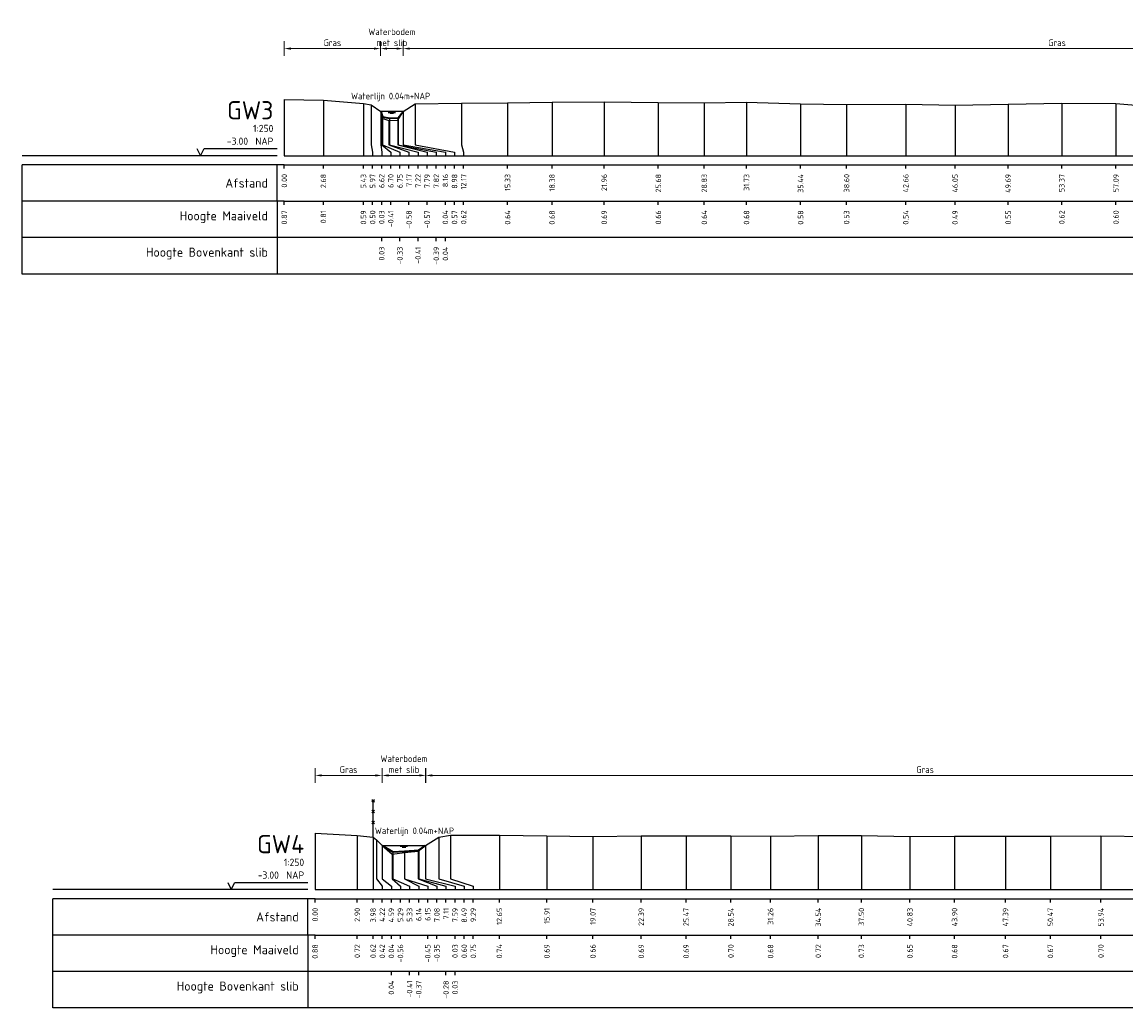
# Model space of a CAD drawing. Header units: metres. Extents: x 132725 to 140175, y 414354 to 417094.
# Tile 39 of 61: x 139681 to 139756, y 416912 to 416980. Entities that reach past the tile are written whole.
import ezdxf
from ezdxf.enums import TextEntityAlignment as Align

# ---------------------------------------------------------------- set-up
doc = ezdxf.new("R2010")
doc.units = ezdxf.units.M
doc.header["$PDMODE"] = 35
doc.header["$PDSIZE"] = 0.075
doc.layers.get('Defpoints').update_dxf_attribs({"true_color": 0x806000})
for name, color, linetype, lineweight in [('B-ME-GW-MAAIVELD-GD', 8, 'GW-MAAIVELD', 25), ('B-ME-IE-TERREINAFSCHEIDING_KUNSTMATIG_RASTERHEKWERK-SD', 20, 'Continuous', 25), ('X-ME-AL-PROFIEL_BOVENKANT SLIB-GD', 42, 'Continuous', 35), ('X-XX-AL-DETAIL1-M', 7, 'Continuous', 18), ('X-XX-AL-NAP-T18', 7, 'Continuous', 18)]:
    doc.layers.add(name, color=color, linetype=linetype, lineweight=lineweight)
doc.layers.add('X-ME-AL-PROFIEL_WATERLIJN-GD', color=150, linetype='Continuous')
doc.layers.add('X-ME-AL-PROFIELRASTER-S', color=7, linetype='Continuous')
doc.styles.add('NLCS-ISO-ANNOTATIEF-T18', font='NLCS-ISO.ttf', dxfattribs={"height": 1.8})
doc.styles.add('NLCS-ISO-ANNOTATIVE-T18', font='NLCS-ISO.ttf', dxfattribs={"height": 1.8})
doc.linetypes.add('GW-MAAIVELD', pattern='A,12,[40,NLCS.SHX,S=1,R=0,X=0,Y=-0.5],12', length=24)
doc.dimstyles.new('NLCS-ANNOTATIEF-T18-PIJL_L2_H0', dxfattribs={"dimtxt": 2.5, "dimasz": 1.8, "dimexe": 2, "dimexo": 2, "dimgap": 0.7, "dimtad": 1, "dimzin": 0, "dimdsep": 46, "dimtxsty": 'NLCS-ISO-ANNOTATIEF-T18', "dimcen": 0, "dimdle": 2, "dimclrd": 256, "dimclre": 256, "dimclrt": 10, "dimaunit": 2, "dimadec": 0, "dimazin": 0, "dimtfac": 1, "dimtdec": 3, "dimtofl": 0, "dimtmove": 0, "dimatfit": 3, "dimfxl": 2, "dimfxlon": 1, "dimtfillclr": 256, "dimtolj": 1, "dimtzin": 0, "dimlwd": -1, "dimlwe": -1, "dimarcsym": 0})

# ---------------------------------------------------------------- blocks, each defined once
blk = doc.blocks.new('SAL-PROFIELRASTER-D')
at = {"color": 0, "linetype": 'ByBlock', "lineweight": -2, "flags": 128}
for points in [[(-2, 0), (-72, 0)], [(-24, 2), (-23, 0), (-22, 2), (-2, 2)], [(-72, -12.5), (-72, -2.5)], [(0, -2.5), (-72, -2.5)], [(-2, -12.5), (-2, -2.5)], [(0, -12.5), (-72, -12.5)]]:
    blk.add_lwpolyline(points, dxfattribs=at)
at = {"color": 0, "linetype": 'ByBlock', "lineweight": -2, "style": 'NLCS-ISO-ANNOTATIVE-T18'}
blk.add_text('NAP', height=2, dxfattribs=at).set_placement((-3, 3), align=Align.RIGHT)
blk.add_text('Afstand', height=2.5, dxfattribs=at).set_placement((-4.5, -7.5), align=Align.MIDDLE_RIGHT)
for tag, height, p in [('PROFIELNR', 5, (-3, 10)), ('SCHAAL', 2, (-3, 6.5)), ('NAP', 2, (-9.94, 3))]:
    blk.add_attdef(tag, text='', height=height, dxfattribs=at).set_placement(p, align=Align.RIGHT)
blk = doc.blocks.new('SAL-PROFIELRASTER_BALK_EIND1-D')
at = {"color": 0, "linetype": 'ByBlock', "lineweight": -2, "flags": 128}
for points in [[(0, 0), (1, 0)], [(0, -2.5), (1, -2.5)], [(0, -12.5), (1, -12.5)]]:
    blk.add_lwpolyline(points, dxfattribs=at)
blk = doc.blocks.new('SAL-PROFIELRASTER_BALK-D')
at = {"color": 0, "linetype": 'ByBlock', "lineweight": -2}
for p, q in [((-72, -12.5), (-72, -2.5)), ((-2, -2.5), (-2, -12.5)), ((0, -12.5), (-72, -12.5))]:
    blk.add_line(p, q, dxfattribs=at)
at = {"color": 0, "linetype": 'ByBlock', "lineweight": -2, "style": 'NLCS-ISO-ANNOTATIVE-T18'}
for tag, height, p in [('TITEL1', 2.5, (-4.5, -6.5)), ('TITEL2', 1.5, (-4.5, -9.5))]:
    blk.add_attdef(tag, text='', height=height, dxfattribs=at).set_placement(p, align=Align.MIDDLE_RIGHT)
blk = doc.blocks.new('SAL-PROFIELRASTER_BALK_EIND2-D')
at = {"color": 0, "linetype": 'ByBlock', "lineweight": -2}
blk.add_line((1, -12.5), (0, -12.5), dxfattribs=at)
blk = doc.blocks.new('SAL-PROFIELRASTER_BALK_DATA-D')
at = {"color": 0, "linetype": 'ByBlock', "lineweight": -2}
blk.add_lwpolyline([(0, -3.5), (0, -2.5)], dxfattribs=at)
at = {"color": 0, "linetype": 'ByBlock', "lineweight": -2, "style": 'NLCS-ISO-ANNOTATIVE-T18'}
blk.add_attdef('GETAL', text='', height=1.5, rotation=90, dxfattribs=at).set_placement((0.75, -5), align=Align.RIGHT)
blk = doc.blocks.new('SAL-PROFIELRASTER_AANHAAL-D')
at = {"color": 9, "linetype": 'ByBlock', "lineweight": -2, "flags": 128}
blk.add_lwpolyline([(0, 1), (0, 0)], dxfattribs=at)
blk = doc.blocks.new('SAL-PROFIELRASTER_AANHAAL_STAGGER-D')
at = {"color": 9, "linetype": 'ByBlock', "lineweight": -2, "flags": 128}
for points in [[(0, 0), (0, -0.25)], [(0, -0.25), (1, -0.75)], [(1, -0.75), (1, -1)]]:
    blk.add_lwpolyline(points, dxfattribs=at)
blk = doc.blocks.new('*D66')
at = {"layer": 'Defpoints', "color": 0, "transparency": 16777216}
for p in [(139705.311, 416977.914), (139705.311, 416973.595), (139706.873, 416973.595)]:
    blk.add_point(p, dxfattribs=at)
at = {"layer": 'X-XX-AL-DETAIL1-M', "transparency": 16777216}
for p, q in [((139705.311, 416977.414), (139705.311, 416978.414)), ((139706.873, 416977.414), (139706.873, 416978.414)), ((139706.423, 416977.914), (139705.761, 416977.914))]:
    blk.add_line(p, q, dxfattribs=at)
for points in [[(139705.761, 416977.989), (139705.761, 416977.839), (139705.311, 416977.914)], [(139706.423, 416977.989), (139706.423, 416977.839), (139706.873, 416977.914)]]:
    blk.add_solid(points, dxfattribs=at)
at = {"layer": 'X-XX-AL-DETAIL1-M', "color": 10, "transparency": 16777216, "insert": (139706.092, 416978.689), "char_height": 0.45, "attachment_point": 5, "style": 'NLCS-ISO-ANNOTATIEF-T18'}
blk.add_mtext('\\A1;Waterbodem\\Pmet slib', dxfattribs=at)
blk = doc.blocks.new('*D76')
at = {"layer": 'Defpoints', "color": 0, "transparency": 16777216}
for p in [(139706.873, 416977.914), (139706.873, 416973.595), (139796.637, 416973.598)]:
    blk.add_point(p, dxfattribs=at)
at = {"layer": 'X-XX-AL-DETAIL1-M', "transparency": 16777216}
for p, q in [((139706.873, 416977.414), (139706.873, 416978.414)), ((139796.637, 416977.414), (139796.637, 416978.414)), ((139796.187, 416977.914), (139707.323, 416977.914))]:
    blk.add_line(p, q, dxfattribs=at)
for points in [[(139707.323, 416977.989), (139707.323, 416977.839), (139706.873, 416977.914)], [(139796.187, 416977.989), (139796.187, 416977.839), (139796.637, 416977.914)]]:
    blk.add_solid(points, dxfattribs=at)
at = {"layer": 'X-XX-AL-DETAIL1-M', "color": 10, "transparency": 16777216, "insert": (139751.755, 416978.314), "char_height": 0.45, "attachment_point": 5, "style": 'NLCS-ISO-ANNOTATIEF-T18'}
blk.add_mtext('\\A1;Gras', dxfattribs=at)
blk = doc.blocks.new('*D77')
at = {"layer": 'Defpoints', "color": 0, "transparency": 16777216}
for p in [(139698.709, 416977.914), (139698.709, 416974.423), (139705.311, 416973.595)]:
    blk.add_point(p, dxfattribs=at)
at = {"layer": 'X-XX-AL-DETAIL1-M', "transparency": 16777216}
for p, q in [((139698.709, 416977.414), (139698.709, 416978.414)), ((139705.311, 416977.414), (139705.311, 416978.414)), ((139704.861, 416977.914), (139699.159, 416977.914))]:
    blk.add_line(p, q, dxfattribs=at)
for points in [[(139699.159, 416977.989), (139699.159, 416977.839), (139698.709, 416977.914)], [(139704.861, 416977.989), (139704.861, 416977.839), (139705.311, 416977.914)]]:
    blk.add_solid(points, dxfattribs=at)
at = {"layer": 'X-XX-AL-DETAIL1-M', "color": 10, "transparency": 16777216, "insert": (139702.01, 416978.314), "char_height": 0.45, "attachment_point": 5, "style": 'NLCS-ISO-ANNOTATIEF-T18'}
blk.add_mtext('\\A1;Gras', dxfattribs=at)
blk = doc.blocks.new('*D81')
at = {"layer": 'Defpoints', "color": 0, "transparency": 16777216}
for p in [(139705.417, 416927.988), (139705.417, 416923.184), (139708.433, 416923.184)]:
    blk.add_point(p, dxfattribs=at)
at = {"layer": 'X-XX-AL-DETAIL1-M', "transparency": 16777216}
for p, q in [((139705.417, 416927.488), (139705.417, 416928.488)), ((139708.433, 416927.488), (139708.433, 416928.488)), ((139707.983, 416927.988), (139705.867, 416927.988))]:
    blk.add_line(p, q, dxfattribs=at)
for points in [[(139705.867, 416928.063), (139705.867, 416927.913), (139705.417, 416927.988)], [(139707.983, 416928.063), (139707.983, 416927.913), (139708.433, 416927.988)]]:
    blk.add_solid(points, dxfattribs=at)
at = {"layer": 'X-XX-AL-DETAIL1-M', "color": 10, "transparency": 16777216, "insert": (139706.925, 416928.763), "char_height": 0.45, "attachment_point": 5, "style": 'NLCS-ISO-ANNOTATIEF-T18'}
blk.add_mtext('\\A1;Waterbodem\\Pmet slib', dxfattribs=at)
blk = doc.blocks.new('*D84')
at = {"layer": 'Defpoints', "color": 0, "transparency": 16777216}
for p in [(139708.413, 416927.988), (139708.413, 416923.171), (139776.943, 416923.187)]:
    blk.add_point(p, dxfattribs=at)
at = {"layer": 'X-XX-AL-DETAIL1-M', "transparency": 16777216}
for p, q in [((139708.413, 416927.488), (139708.413, 416928.488)), ((139776.943, 416927.488), (139776.943, 416928.488)), ((139776.493, 416927.988), (139708.863, 416927.988))]:
    blk.add_line(p, q, dxfattribs=at)
for points in [[(139708.863, 416928.063), (139708.863, 416927.913), (139708.413, 416927.988)], [(139776.493, 416928.063), (139776.493, 416927.913), (139776.943, 416927.988)]]:
    blk.add_solid(points, dxfattribs=at)
at = {"layer": 'X-XX-AL-DETAIL1-M', "color": 10, "transparency": 16777216, "insert": (139742.699, 416928.388), "char_height": 0.45, "attachment_point": 5, "style": 'NLCS-ISO-ANNOTATIEF-T18'}
blk.add_mtext('\\A1;Gras', dxfattribs=at)
blk = doc.blocks.new('*D85')
at = {"layer": 'Defpoints', "color": 0, "transparency": 16777216}
for p in [(139700.824, 416927.988), (139700.824, 416924.023), (139705.417, 416923.184)]:
    blk.add_point(p, dxfattribs=at)
at = {"layer": 'X-XX-AL-DETAIL1-M', "transparency": 16777216}
for p, q in [((139700.824, 416927.488), (139700.824, 416928.488)), ((139705.417, 416927.488), (139705.417, 416928.488)), ((139704.967, 416927.988), (139701.274, 416927.988))]:
    blk.add_line(p, q, dxfattribs=at)
for points in [[(139701.274, 416928.063), (139701.274, 416927.913), (139700.824, 416927.988)], [(139704.967, 416928.063), (139704.967, 416927.913), (139705.417, 416927.988)]]:
    blk.add_solid(points, dxfattribs=at)
at = {"layer": 'X-XX-AL-DETAIL1-M', "color": 10, "transparency": 16777216, "insert": (139703.121, 416928.388), "char_height": 0.45, "attachment_point": 5, "style": 'NLCS-ISO-ANNOTATIEF-T18'}
blk.add_mtext('\\A1;Gras', dxfattribs=at)
blk = doc.blocks.new('SIE-RASTERHEKWERK-SOD')
at = {"flags": 128}
for points in [[(-0.035, 1.035), (0.035, 0.965)], [(-0.035, 0.965), (0, 1), (0.035, 1.035)], [(0, 0), (0, 1)], [(-0.035, 0.735), (0.035, 0.665)], [(-0.035, 0.665), (0, 0.7), (0.035, 0.735)], [(-0.035, 0.435), (0.035, 0.365)], [(-0.035, 0.365), (0, 0.4), (0.035, 0.435)]]:
    blk.add_lwpolyline(points, dxfattribs=at)

msp = doc.modelspace()

# ---------------------------------------------------------------- linework, layer by layer
at = {"layer": 'B-ME-GW-MAAIVELD-GD', "ltscale": 0.1, "flags": 128}
for points in [[(139698.709, 416974.423), (139701.393, 416974.362), (139704.144, 416974.147), (139704.675, 416974.053), (139705.327, 416973.584), (139705.412, 416973.142), (139705.875, 416972.969), (139706.498, 416972.987), (139706.873, 416973.595), (139707.693, 416974.126), (139710.878, 416974.173), (139714.036, 416974.188), (139717.092, 416974.231), (139720.67, 416974.246), (139724.386, 416974.212), (139727.542, 416974.189), (139730.439, 416974.235), (139734.149, 416974.128), (139737.308, 416974.079), (139741.373, 416974.089), (139744.759, 416974.038), (139748.399, 416974.107), (139752.084, 416974.17), (139755.801, 416974.153), (139757.169, 416974.038), (139758.356, 416974.183), (139761.836, 416974.231), (139765.507, 416974.23), (139768.992, 416974.272), (139772.617, 416974.31), (139776.129, 416974.219), (139779.679, 416974.3), (139783.569, 416974.239), (139787.505, 416974.261), (139790.6, 416974.285), (139794.012, 416974.144), (139795.559, 416974.016), (139796.493, 416973.762), (139796.663, 416973.569), (139797.061, 416973.057), (139797.467, 416972.905), (139798.003, 416972.971), (139798.575, 416973.187), (139798.798, 416973.598), (139799.395, 416973.94), (139800.742, 416974.155), (139804.102, 416974.239), (139807.582, 416974.228), (139811.088, 416974.255), (139814.283, 416974.182), (139815.584, 416973.976), (139816.832, 416974.149), (139820.203, 416974.275), (139823.428, 416974.231), (139826.838, 416974.212), (139830.278, 416974.209), (139833.697, 416974.271), (139836.798, 416974.267), (139839.995, 416974.215), (139841.137, 416973.898), (139842.209, 416974.17), (139845.149, 416974.251), (139848.456, 416974.233), (139851.132, 416974.196), (139853.649, 416974.15), (139855.8, 416973.989), (139857.986, 416973.809), (139858.334, 416973.587), (139858.716, 416973.117), (139859.236, 416973.013), (139859.76, 416973.126), (139860.028, 416973.566), (139860.556, 416973.917), (139861.406, 416974.18), (139864.477, 416974.201), (139867.796, 416974.334), (139870.388, 416974.305), (139873.687, 416974.16), (139876.332, 416974.086), (139879.408, 416974.184), (139882.599, 416974.227), (139885.508, 416974.204), (139888.003, 416974.231), (139890.521, 416974.025), (139893.516, 416974.035), (139895.84, 416974.235), (139898.914, 416974.235), (139902.13, 416974.27), (139904.447, 416974.112), (139907.546, 416974.159), (139910.479, 416974.216), (139913.66, 416974.251), (139916.298, 416974.263), (139918.459, 416974.058), (139919.375, 416973.784), (139919.659, 416973.562), (139919.984, 416973.147), (139920.495, 416973.114), (139920.973, 416973.194), (139921.258, 416973.579), (139921.514, 416973.768), (139924.353, 416973.979), (139926.275, 416974.194), (139929.14, 416974.267), (139931.887, 416974.272), (139934.255, 416974.276), (139936.193, 416974.03), (139937.679, 416973.672), (139938.713, 416973.527), (139940.208, 416973.755), (139940.989, 416973.679), (139941.287, 416973.56), (139942.431, 416973.362), (139943.032, 416972.736), (139943.729, 416972.659), (139944.261, 416972.903), (139944.992, 416973.132), (139945.397, 416973.568), (139945.883, 416974.079), (139948, 416974.527), (139951.321, 416974.561), (139954.636, 416974.777), (139957.368, 416974.996), (139960.358, 416975.268), (139963.249, 416975.502), (139966.634, 416975.731), (139969.499, 416975.786), (139972.085, 416975.686), (139974.556, 416975.522), (139976.988, 416975.308), (139979.654, 416975.099), (139982.172, 416974.919), (139985.6, 416974.766), (139988.436, 416974.544), (139991.099, 416974.533), (139993.223, 416974.434), (139995.809, 416974.626), (139998.537, 416974.684), (140001.308, 416974.878), (140004.371, 416974.923), (140007.432, 416974.905), (140010.101, 416974.86), (140013, 416974.713), (140014.046, 416974.67), (140015.122, 416974.219), (140015.727, 416974.368), (140017.091, 416974.208), (140017.851, 416974.051), (140018.372, 416973.533), (140019.355, 416973.112), (140020.749, 416972.663), (140021.769, 416972.463), (140022.119, 416972.113)], [(139700.824, 416924.023), (139703.72, 416923.864), (139704.809, 416923.758), (139705.048, 416923.562), (139705.417, 416923.184), (139706.119, 416922.581), (139706.972, 416922.691), (139707.905, 416922.793), (139708.413, 416923.171), (139709.319, 416923.738), (139710.113, 416923.894), (139713.477, 416923.886), (139716.737, 416923.834), (139719.894, 416923.801), (139723.213, 416923.832), (139726.292, 416923.836), (139729.366, 416923.842), (139732.087, 416923.822), (139735.366, 416923.858), (139738.325, 416923.867), (139741.653, 416923.795), (139744.721, 416923.821), (139748.219, 416923.812), (139751.297, 416923.81), (139754.769, 416923.839), (139757.993, 416923.796), (139759.567, 416923.743), (139761.064, 416923.752), (139763.359, 416923.823), (139766.805, 416923.821), (139770.042, 416923.829), (139773.156, 416923.82), (139775.409, 416923.731), (139776.943, 416923.187), (139777.437, 416922.793), (139778.357, 416922.684), (139779.211, 416922.862), (139779.637, 416923.19), (139780.25, 416923.452), (139781.765, 416923.618), (139782.86, 416923.817), (139784.946, 416923.967), (139787.754, 416923.973), (139790.711, 416923.957), (139793.742, 416923.927), (139797.057, 416923.818), (139799.926, 416923.743), (139803.143, 416923.827), (139806.763, 416923.834), (139809.93, 416923.813), (139811.491, 416923.741), (139814.309, 416923.678), (139816.067, 416923.825), (139819.246, 416923.871), (139822.814, 416923.882), (139826.612, 416923.867), (139830.085, 416923.812), (139833.044, 416923.91), (139836.765, 416923.805), (139840.079, 416923.818), (139843.173, 416923.774), (139846.477, 416923.539), (139847.574, 416923.171), (139847.841, 416922.727), (139848.413, 416922.594), (139848.943, 416922.608), (139849.451, 416923.168), (139851.12, 416923.663), (139852.711, 416923.867), (139855.244, 416923.827), (139857.956, 416923.832), (139860.965, 416923.87), (139864.23, 416923.926), (139867.673, 416923.845), (139869.915, 416923.6), (139871.324, 416923.621), (139874.05, 416923.811), (139877.519, 416923.799), (139880.909, 416923.859), (139883.976, 416923.915), (139887.376, 416923.876), (139890.678, 416923.767), (139893.909, 416923.717), (139897.127, 416923.801), (139900.186, 416923.653), (139903.607, 416923.657), (139906.731, 416923.693), (139910.075, 416923.665), (139913.469, 416923.816), (139917.03, 416923.828), (139920.411, 416923.81), (139923.657, 416923.814), (139926.596, 416923.836), (139929.829, 416923.786), (139932.757, 416923.464), (139933.274, 416923.198), (139933.574, 416922.618), (139934.311, 416922.31), (139935.154, 416922.251), (139935.929, 416922.343), (139936.83, 416922.649), (139937.446, 416922.944), (139937.691, 416923.194), (139938.383, 416924.065), (139940.126, 416924.32), (139942.806, 416924.409), (139945.78, 416924.524), (139948.743, 416924.749), (139951.637, 416924.953), (139954.351, 416925.181), (139957.42, 416925.409), (139960.579, 416925.431), (139963.76, 416925.279), (139967.472, 416925.028), (139971.274, 416924.818), (139974.442, 416924.718), (139977.561, 416924.553), (139980.829, 416924.438), (139984.067, 416924.394), (139987.841, 416924.368), (139991.002, 416924.335), (139994.074, 416924.29), (139997.144, 416924.25), (140000.249, 416924.205), (140001.88, 416924.252), (140002.728, 416924.236), (140003.914, 416924.052), (140005.832, 416923.539), (140006.764, 416923.302), (140008.466, 416922.636), (140010.454, 416922.372), (140012.344, 416922.022), (140013.594, 416921.672)]]:
    msp.add_lwpolyline(points, dxfattribs=at)
at = {"layer": 'X-ME-AL-PROFIEL_BOVENKANT SLIB-GD'}
for points in [[(139705.327, 416973.584), (139705.459, 416973.219), (139705.925, 416973.141), (139706.532, 416973.165), (139706.873, 416973.595)], [(139705.417, 416923.184), (139706.156, 416922.73), (139706.965, 416922.776), (139707.938, 416922.864), (139708.413, 416923.171)]]:
    msp.add_lwpolyline(points, dxfattribs=at)
at = {"layer": 'X-ME-AL-PROFIEL_WATERLIJN-GD'}
for points in [[(139706.873, 416973.595), (139705.311, 416973.595)], [(139705.842, 416973.533), (139706.342, 416973.533)], [(139705.967, 416973.474), (139706.217, 416973.474)], [(139705.417, 416923.184), (139708.433, 416923.184)], [(139706.675, 416923.122), (139707.175, 416923.122)], [(139706.8, 416923.063), (139707.05, 416923.063)]]:
    msp.add_lwpolyline(points, dxfattribs=at)

# ---------------------------------------------------------------- block references
at = {"layer": 'B-ME-IE-TERREINAFSCHEIDING_KUNSTMATIG_RASTERHEKWERK-SD', "xscale": 2.5, "yscale": 2.5, "zscale": 2.5}
msp.add_blockref('SIE-RASTERHEKWERK-SOD', (139704.809, 416923.758), dxfattribs=at)
at = {"layer": 'X-ME-AL-PROFIELRASTER-S', "xscale": 0.25, "yscale": 0.25, "zscale": 0.25}
for name, p, values in [('SAL-PROFIELRASTER-D', (139698.709, 416970.553), {'PROFIELNR': 'GW3', 'SCHAAL': '1:250', 'NAP': '-3.00'}), ('SAL-PROFIELRASTER_BALK_DATA-D', (139698.709, 416970.553), {'GETAL': '0.00'}), ('SAL-PROFIELRASTER_BALK_DATA-D', (139701.393, 416970.553), {'GETAL': '2.68'}), ('SAL-PROFIELRASTER_BALK_DATA-D', (139704.144, 416970.553), {'GETAL': '5.43'}), ('SAL-PROFIELRASTER_BALK_DATA-D', (139704.769, 416970.553), {'GETAL': '5.97'}), ('SAL-PROFIELRASTER_BALK_DATA-D', (139705.394, 416970.553), {'GETAL': '6.62'}), ('SAL-PROFIELRASTER_BALK_DATA-D', (139705.394, 416970.553), {'GETAL': '6.62'}), ('SAL-PROFIELRASTER_BALK_DATA-D', (139705.394, 416970.553), {'GETAL': '6.62'}), ('SAL-PROFIELRASTER_BALK_DATA-D', (139705.394, 416970.553), {'GETAL': '6.62'}), ('SAL-PROFIELRASTER_BALK_DATA-D', (139706.019, 416970.553), {'GETAL': '6.70'}), ('SAL-PROFIELRASTER_BALK_DATA-D', (139706.644, 416970.553), {'GETAL': '6.75'}), ('SAL-PROFIELRASTER_BALK_DATA-D', (139707.269, 416970.553), {'GETAL': '7.17'}), ('SAL-PROFIELRASTER_BALK_DATA-D', (139707.894, 416970.553), {'GETAL': '7.22'}), ('SAL-PROFIELRASTER_BALK_DATA-D', (139708.519, 416970.553), {'GETAL': '7.79'}), ('SAL-PROFIELRASTER_BALK_DATA-D', (139709.144, 416970.553), {'GETAL': '7.82'}), ('SAL-PROFIELRASTER_BALK_DATA-D', (139709.769, 416970.553), {'GETAL': '8.16'}), ('SAL-PROFIELRASTER_BALK_DATA-D', (139709.769, 416970.553), {'GETAL': '8.16'}), ('SAL-PROFIELRASTER_BALK_DATA-D', (139709.769, 416970.553), {'GETAL': '8.16'}), ('SAL-PROFIELRASTER_BALK_DATA-D', (139709.769, 416970.553), {'GETAL': '8.16'}), ('SAL-PROFIELRASTER_BALK_DATA-D', (139710.394, 416970.553), {'GETAL': '8.98'}), ('SAL-PROFIELRASTER_BALK_DATA-D', (139711.019, 416970.553), {'GETAL': '12.17'}), ('SAL-PROFIELRASTER_BALK_DATA-D', (139714.036, 416970.553), {'GETAL': '15.33'}), ('SAL-PROFIELRASTER_BALK_DATA-D', (139717.092, 416970.553), {'GETAL': '18.38'}), ('SAL-PROFIELRASTER_BALK_DATA-D', (139720.67, 416970.553), {'GETAL': '21.96'}), ('SAL-PROFIELRASTER_BALK_DATA-D', (139724.386, 416970.553), {'GETAL': '25.68'}), ('SAL-PROFIELRASTER_BALK_DATA-D', (139727.542, 416970.553), {'GETAL': '28.83'}), ('SAL-PROFIELRASTER_BALK_DATA-D', (139730.439, 416970.553), {'GETAL': '31.73'}), ('SAL-PROFIELRASTER_BALK_DATA-D', (139734.149, 416970.553), {'GETAL': '35.44'}), ('SAL-PROFIELRASTER_BALK_DATA-D', (139737.308, 416970.553), {'GETAL': '38.60'}), ('SAL-PROFIELRASTER_BALK_DATA-D', (139741.373, 416970.553), {'GETAL': '42.66'}), ('SAL-PROFIELRASTER_BALK_DATA-D', (139744.759, 416970.553), {'GETAL': '46.05'}), ('SAL-PROFIELRASTER_BALK_DATA-D', (139748.399, 416970.553), {'GETAL': '49.69'}), ('SAL-PROFIELRASTER_BALK_DATA-D', (139752.084, 416970.553), {'GETAL': '53.37'}), ('SAL-PROFIELRASTER_BALK_DATA-D', (139755.801, 416970.553), {'GETAL': '57.09'}), ('SAL-PROFIELRASTER_BALK-D', (139698.709, 416968.053), {'TITEL1': 'Hoogte Maaiveld'}), ('SAL-PROFIELRASTER_BALK_DATA-D', (139698.709, 416968.053), {'GETAL': '0.87'}), ('SAL-PROFIELRASTER_BALK_DATA-D', (139701.393, 416968.053), {'GETAL': '0.81'}), ('SAL-PROFIELRASTER_BALK_DATA-D', (139704.144, 416968.053), {'GETAL': '0.59'}), ('SAL-PROFIELRASTER_BALK_DATA-D', (139704.769, 416968.053), {'GETAL': '0.50'}), ('SAL-PROFIELRASTER_BALK_DATA-D', (139705.394, 416968.053), {'GETAL': '0.03'}), ('SAL-PROFIELRASTER_BALK_DATA-D', (139706.019, 416968.053), {'GETAL': '-0.41'}), ('SAL-PROFIELRASTER_BALK_DATA-D', (139707.269, 416968.053), {'GETAL': '-0.58'}), ('SAL-PROFIELRASTER_BALK_DATA-D', (139708.519, 416968.053), {'GETAL': '-0.57'}), ('SAL-PROFIELRASTER_BALK_DATA-D', (139709.769, 416968.053), {'GETAL': '0.04'}), ('SAL-PROFIELRASTER_BALK_DATA-D', (139710.394, 416968.053), {'GETAL': '0.57'}), ('SAL-PROFIELRASTER_BALK_DATA-D', (139711.019, 416968.053), {'GETAL': '0.62'}), ('SAL-PROFIELRASTER_BALK_DATA-D', (139714.036, 416968.053), {'GETAL': '0.64'}), ('SAL-PROFIELRASTER_BALK_DATA-D', (139717.092, 416968.053), {'GETAL': '0.68'}), ('SAL-PROFIELRASTER_BALK_DATA-D', (139720.67, 416968.053), {'GETAL': '0.69'}), ('SAL-PROFIELRASTER_BALK_DATA-D', (139724.386, 416968.053), {'GETAL': '0.66'}), ('SAL-PROFIELRASTER_BALK_DATA-D', (139727.542, 416968.053), {'GETAL': '0.64'}), ('SAL-PROFIELRASTER_BALK_DATA-D', (139730.439, 416968.053), {'GETAL': '0.68'}), ('SAL-PROFIELRASTER_BALK_DATA-D', (139734.149, 416968.053), {'GETAL': '0.58'}), ('SAL-PROFIELRASTER_BALK_DATA-D', (139737.308, 416968.053), {'GETAL': '0.53'}), ('SAL-PROFIELRASTER_BALK_DATA-D', (139741.373, 416968.053), {'GETAL': '0.54'}), ('SAL-PROFIELRASTER_BALK_DATA-D', (139744.759, 416968.053), {'GETAL': '0.49'}), ('SAL-PROFIELRASTER_BALK_DATA-D', (139748.399, 416968.053), {'GETAL': '0.55'}), ('SAL-PROFIELRASTER_BALK_DATA-D', (139752.084, 416968.053), {'GETAL': '0.62'}), ('SAL-PROFIELRASTER_BALK_DATA-D', (139755.801, 416968.053), {'GETAL': '0.60'}), ('SAL-PROFIELRASTER_BALK-D', (139698.709, 416965.553), {'TITEL1': 'Hoogte Bovenkant slib'}), ('SAL-PROFIELRASTER_BALK_DATA-D', (139705.394, 416965.553), {'GETAL': '0.03'}), ('SAL-PROFIELRASTER_BALK_DATA-D', (139706.644, 416965.553), {'GETAL': '-0.33'}), ('SAL-PROFIELRASTER_BALK_DATA-D', (139707.894, 416965.553), {'GETAL': '-0.41'}), ('SAL-PROFIELRASTER_BALK_DATA-D', (139709.144, 416965.553), {'GETAL': '-0.39'}), ('SAL-PROFIELRASTER_BALK_DATA-D', (139709.769, 416965.553), {'GETAL': '0.04'}), ('SAL-PROFIELRASTER-D', (139700.824, 416920.142), {'PROFIELNR': 'GW4', 'SCHAAL': '1:250', 'NAP': '-3.00'}), ('SAL-PROFIELRASTER_BALK_DATA-D', (139700.824, 416920.142), {'GETAL': '0.00'}), ('SAL-PROFIELRASTER_BALK_DATA-D', (139703.72, 416920.142), {'GETAL': '2.90'}), ('SAL-PROFIELRASTER_BALK_DATA-D', (139704.809, 416920.142), {'GETAL': '3.98'}), ('SAL-PROFIELRASTER_BALK_DATA-D', (139705.434, 416920.142), {'GETAL': '4.22'}), ('SAL-PROFIELRASTER_BALK_DATA-D', (139706.059, 416920.142), {'GETAL': '4.59'}), ('SAL-PROFIELRASTER_BALK_DATA-D', (139706.059, 416920.142), {'GETAL': '4.59'}), ('SAL-PROFIELRASTER_BALK_DATA-D', (139706.059, 416920.142), {'GETAL': '4.59'}), ('SAL-PROFIELRASTER_BALK_DATA-D', (139706.059, 416920.142), {'GETAL': '4.59'}), ('SAL-PROFIELRASTER_BALK_DATA-D', (139706.684, 416920.142), {'GETAL': '5.29'}), ('SAL-PROFIELRASTER_BALK_DATA-D', (139707.309, 416920.142), {'GETAL': '5.33'}), ('SAL-PROFIELRASTER_BALK_DATA-D', (139707.934, 416920.142), {'GETAL': '6.14'}), ('SAL-PROFIELRASTER_BALK_DATA-D', (139708.559, 416920.142), {'GETAL': '6.15'}), ('SAL-PROFIELRASTER_BALK_DATA-D', (139709.184, 416920.142), {'GETAL': '7.08'}), ('SAL-PROFIELRASTER_BALK_DATA-D', (139709.809, 416920.142), {'GETAL': '7.11'}), ('SAL-PROFIELRASTER_BALK_DATA-D', (139710.434, 416920.142), {'GETAL': '7.59'}), ('SAL-PROFIELRASTER_BALK_DATA-D', (139710.434, 416920.142), {'GETAL': '7.59'}), ('SAL-PROFIELRASTER_BALK_DATA-D', (139710.434, 416920.142), {'GETAL': '7.59'}), ('SAL-PROFIELRASTER_BALK_DATA-D', (139710.434, 416920.142), {'GETAL': '7.59'}), ('SAL-PROFIELRASTER_BALK_DATA-D', (139711.059, 416920.142), {'GETAL': '8.49'}), ('SAL-PROFIELRASTER_BALK_DATA-D', (139711.684, 416920.142), {'GETAL': '9.29'}), ('SAL-PROFIELRASTER_BALK_DATA-D', (139713.477, 416920.142), {'GETAL': '12.65'}), ('SAL-PROFIELRASTER_BALK_DATA-D', (139716.737, 416920.142), {'GETAL': '15.91'}), ('SAL-PROFIELRASTER_BALK_DATA-D', (139719.894, 416920.142), {'GETAL': '19.07'}), ('SAL-PROFIELRASTER_BALK_DATA-D', (139723.213, 416920.142), {'GETAL': '22.39'}), ('SAL-PROFIELRASTER_BALK_DATA-D', (139726.292, 416920.142), {'GETAL': '25.47'}), ('SAL-PROFIELRASTER_BALK_DATA-D', (139729.366, 416920.142), {'GETAL': '28.54'}), ('SAL-PROFIELRASTER_BALK_DATA-D', (139732.087, 416920.142), {'GETAL': '31.26'}), ('SAL-PROFIELRASTER_BALK_DATA-D', (139735.366, 416920.142), {'GETAL': '34.54'}), ('SAL-PROFIELRASTER_BALK_DATA-D', (139738.325, 416920.142), {'GETAL': '37.50'}), ('SAL-PROFIELRASTER_BALK_DATA-D', (139741.653, 416920.142), {'GETAL': '40.83'}), ('SAL-PROFIELRASTER_BALK_DATA-D', (139744.721, 416920.142), {'GETAL': '43.90'}), ('SAL-PROFIELRASTER_BALK_DATA-D', (139748.219, 416920.142), {'GETAL': '47.39'}), ('SAL-PROFIELRASTER_BALK_DATA-D', (139751.297, 416920.142), {'GETAL': '50.47'}), ('SAL-PROFIELRASTER_BALK_DATA-D', (139754.769, 416920.142), {'GETAL': '53.94'}), ('SAL-PROFIELRASTER_BALK-D', (139700.824, 416917.642), {'TITEL1': 'Hoogte Maaiveld'}), ('SAL-PROFIELRASTER_BALK_DATA-D', (139700.824, 416917.642), {'GETAL': '0.88'}), ('SAL-PROFIELRASTER_BALK_DATA-D', (139703.72, 416917.642), {'GETAL': '0.72'}), ('SAL-PROFIELRASTER_BALK_DATA-D', (139704.809, 416917.642), {'GETAL': '0.62'}), ('SAL-PROFIELRASTER_BALK_DATA-D', (139705.434, 416917.642), {'GETAL': '0.42'}), ('SAL-PROFIELRASTER_BALK_DATA-D', (139706.059, 416917.642), {'GETAL': '0.04'}), ('SAL-PROFIELRASTER_BALK_DATA-D', (139706.684, 416917.642), {'GETAL': '-0.56'}), ('SAL-PROFIELRASTER_BALK_DATA-D', (139708.559, 416917.642), {'GETAL': '-0.45'}), ('SAL-PROFIELRASTER_BALK_DATA-D', (139709.184, 416917.642), {'GETAL': '-0.35'}), ('SAL-PROFIELRASTER_BALK_DATA-D', (139710.434, 416917.642), {'GETAL': '0.03'}), ('SAL-PROFIELRASTER_BALK_DATA-D', (139711.059, 416917.642), {'GETAL': '0.60'}), ('SAL-PROFIELRASTER_BALK_DATA-D', (139711.684, 416917.642), {'GETAL': '0.75'}), ('SAL-PROFIELRASTER_BALK_DATA-D', (139713.477, 416917.642), {'GETAL': '0.74'}), ('SAL-PROFIELRASTER_BALK_DATA-D', (139716.737, 416917.642), {'GETAL': '0.69'}), ('SAL-PROFIELRASTER_BALK_DATA-D', (139719.894, 416917.642), {'GETAL': '0.66'}), ('SAL-PROFIELRASTER_BALK_DATA-D', (139723.213, 416917.642), {'GETAL': '0.69'}), ('SAL-PROFIELRASTER_BALK_DATA-D', (139726.292, 416917.642), {'GETAL': '0.69'}), ('SAL-PROFIELRASTER_BALK_DATA-D', (139729.366, 416917.642), {'GETAL': '0.70'}), ('SAL-PROFIELRASTER_BALK_DATA-D', (139732.087, 416917.642), {'GETAL': '0.68'}), ('SAL-PROFIELRASTER_BALK_DATA-D', (139735.366, 416917.642), {'GETAL': '0.72'}), ('SAL-PROFIELRASTER_BALK_DATA-D', (139738.325, 416917.642), {'GETAL': '0.73'}), ('SAL-PROFIELRASTER_BALK_DATA-D', (139741.653, 416917.642), {'GETAL': '0.65'}), ('SAL-PROFIELRASTER_BALK_DATA-D', (139744.721, 416917.642), {'GETAL': '0.68'}), ('SAL-PROFIELRASTER_BALK_DATA-D', (139748.219, 416917.642), {'GETAL': '0.67'}), ('SAL-PROFIELRASTER_BALK_DATA-D', (139751.297, 416917.642), {'GETAL': '0.67'}), ('SAL-PROFIELRASTER_BALK_DATA-D', (139754.769, 416917.642), {'GETAL': '0.70'}), ('SAL-PROFIELRASTER_BALK-D', (139700.824, 416915.142), {'TITEL1': 'Hoogte Bovenkant slib'}), ('SAL-PROFIELRASTER_BALK_DATA-D', (139706.059, 416915.142), {'GETAL': '0.04'}), ('SAL-PROFIELRASTER_BALK_DATA-D', (139707.309, 416915.142), {'GETAL': '-0.41'}), ('SAL-PROFIELRASTER_BALK_DATA-D', (139707.934, 416915.142), {'GETAL': '-0.37'}), ('SAL-PROFIELRASTER_BALK_DATA-D', (139709.809, 416915.142), {'GETAL': '-0.28'}), ('SAL-PROFIELRASTER_BALK_DATA-D', (139710.434, 416915.142), {'GETAL': '0.03'})]:
    msp.add_blockref(name, p, dxfattribs=at).add_auto_attribs(values)
at = {"layer": 'X-ME-AL-PROFIELRASTER-S'}
for p, yscale in [((139698.709, 416970.553), 3.87), ((139701.393, 416970.553), 3.809), ((139704.144, 416970.553), 3.594), ((139704.675, 416971.553), 2.5), ((139707.693, 416971.553), 2.573), ((139710.878, 416971.553), 2.62), ((139714.036, 416970.553), 3.635), ((139717.092, 416970.553), 3.678), ((139720.67, 416970.553), 3.693), ((139724.386, 416970.553), 3.659), ((139727.542, 416970.553), 3.636), ((139730.439, 416970.553), 3.682), ((139734.149, 416970.553), 3.575), ((139737.308, 416970.553), 3.526), ((139741.373, 416970.553), 3.536), ((139744.759, 416970.553), 3.485), ((139748.399, 416970.553), 3.554), ((139752.084, 416970.553), 3.617), ((139755.801, 416970.553), 3.6), ((139705.327, 416971.553), 2.031), ((139705.327, 416971.553), 2.031), ((139705.327, 416971.553), 2.031), ((139705.327, 416971.553), 2.031), ((139705.412, 416971.553), 1.589), ((139705.459, 416971.553), 1.666), ((139705.925, 416971.553), 1.588), ((139706.532, 416971.553), 1.612), ((139706.873, 416971.553), 2.042), ((139706.873, 416971.553), 2.042), ((139706.873, 416971.553), 2.042), ((139706.873, 416971.553), 2.042), ((139705.875, 416971.553), 1.416), ((139706.498, 416971.553), 1.434), ((139700.824, 416920.142), 3.881), ((139703.72, 416920.142), 3.722), ((139710.113, 416921.142), 2.752), ((139713.477, 416920.142), 3.744), ((139716.737, 416920.142), 3.692), ((139723.213, 416920.142), 3.69), ((139726.292, 416920.142), 3.694), ((139729.366, 416920.142), 3.7), ((139735.366, 416920.142), 3.716), ((139738.325, 416920.142), 3.725), ((139754.769, 416920.142), 3.697), ((139704.809, 416920.142), 3.616), ((139705.048, 416921.142), 2.42), ((139705.417, 416921.142), 2.042), ((139705.417, 416921.142), 2.042), ((139705.417, 416921.142), 2.042), ((139705.417, 416921.142), 2.042), ((139708.413, 416921.142), 2.029), ((139708.413, 416921.142), 2.029), ((139708.413, 416921.142), 2.029), ((139708.413, 416921.142), 2.029), ((139709.319, 416921.142), 2.596), ((139719.894, 416920.142), 3.659), ((139732.087, 416920.142), 3.68), ((139741.653, 416920.142), 3.653), ((139744.721, 416920.142), 3.679), ((139748.219, 416920.142), 3.67), ((139751.297, 416920.142), 3.668), ((139706.119, 416921.142), 1.439), ((139706.156, 416921.142), 1.588), ((139706.965, 416921.142), 1.634), ((139706.972, 416921.142), 1.549), ((139707.905, 416921.142), 1.651), ((139707.938, 416921.142), 1.722)]:
    msp.add_blockref('SAL-PROFIELRASTER_AANHAAL-D', p, dxfattribs=dict(at, yscale=yscale))
for p, xscale, zscale in [((139704.675, 416971.553), 0.09383853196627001, 0.09383853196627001), ((139705.327, 416971.553), 0.0672885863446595, 0.0672885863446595), ((139705.327, 416971.553), 0.0672885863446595, 0.0672885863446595), ((139705.327, 416971.553), 0.0672885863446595, 0.0672885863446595), ((139705.327, 416971.553), 0.0672885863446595, 0.0672885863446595), ((139705.412, 416971.553), 0.6075417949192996, 0.6075417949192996), ((139705.459, 416971.553), 1.18519582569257, 1.18519582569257), ((139705.875, 416971.553), 1.394037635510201, 1.394037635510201), ((139705.925, 416971.553), 1.96937253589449, 1.96937253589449), ((139706.498, 416971.553), 2.0215043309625, 2.0215043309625), ((139706.532, 416971.553), 2.612377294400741, 2.612377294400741), ((139706.873, 416971.553), 2.895963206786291, 2.895963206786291), ((139706.873, 416971.553), 2.895963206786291, 2.895963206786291), ((139706.873, 416971.553), 2.895963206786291, 2.895963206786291), ((139706.873, 416971.553), 2.895963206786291, 2.895963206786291), ((139707.693, 416971.553), 2.70111320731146, 2.70111320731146), ((139710.878, 416971.553), 0.141265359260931, 0.141265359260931), ((139705.048, 416921.142), 0.3854361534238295, 0.3854361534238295), ((139705.417, 416921.142), 0.6415670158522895, 0.6415670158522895), ((139705.417, 416921.142), 0.6415670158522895, 0.6415670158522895), ((139705.417, 416921.142), 0.6415670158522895, 0.6415670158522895), ((139705.417, 416921.142), 0.6415670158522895, 0.6415670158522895), ((139706.119, 416921.142), 0.5651217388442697, 0.5651217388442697), ((139706.156, 416921.142), 1.15242149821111, 1.15242149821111), ((139706.965, 416921.142), 0.9693743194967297, 0.9693743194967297), ((139706.972, 416921.142), 1.58715336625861, 1.58715336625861), ((139707.905, 416921.142), 1.27847041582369, 1.27847041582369), ((139707.938, 416921.142), 1.87102113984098, 1.87102113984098), ((139708.413, 416921.142), 2.02136732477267, 2.02136732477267), ((139708.413, 416921.142), 2.02136732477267, 2.02136732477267), ((139708.413, 416921.142), 2.02136732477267, 2.02136732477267), ((139708.413, 416921.142), 2.02136732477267, 2.02136732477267), ((139709.319, 416921.142), 1.74011807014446, 1.74011807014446), ((139710.113, 416921.142), 1.571075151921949, 1.571075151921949)]:
    msp.add_blockref('SAL-PROFIELRASTER_AANHAAL_STAGGER-D', p, dxfattribs=dict(at, xscale=xscale, zscale=zscale))
at = {"layer": 'X-ME-AL-PROFIELRASTER-S', "yscale": 0.25}
for name, p, xscale, zscale in [('SAL-PROFIELRASTER_BALK_EIND1-D', (139698.709, 416970.553), 324, 321.2711331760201), ('SAL-PROFIELRASTER_BALK_EIND2-D', (139698.709, 416968.053), 324, 321.2711331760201), ('SAL-PROFIELRASTER_BALK_EIND2-D', (139698.709, 416965.553), 324, 321.2711331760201), ('SAL-PROFIELRASTER_BALK_EIND1-D', (139700.824, 416920.142), 313.5, 308.2663785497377), ('SAL-PROFIELRASTER_BALK_EIND2-D', (139700.824, 416917.642), 313.5, 308.2663785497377), ('SAL-PROFIELRASTER_BALK_EIND2-D', (139700.824, 416915.142), 313.5, 308.2663785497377)]:
    msp.add_blockref(name, p, dxfattribs=dict(at, xscale=xscale, zscale=zscale))

# ---------------------------------------------------------------- texts
at = {"layer": 'X-XX-AL-NAP-T18', "color": 10, "char_height": 0.45, "width": 15.43377, "attachment_point": 7, "style": 'NLCS-ISO-ANNOTATIEF-T18'}
for insert in [(139703.292, 416974.294), (139704.928, 416923.825)]:
    msp.add_mtext('Waterlijn 0.04m+NAP', dxfattribs=dict(at, insert=insert))

# ---------------------------------------------------------------- dimensions: what is measured, and where the dimension line sits
at = {"layer": 'X-XX-AL-DETAIL1-M'}
for base, p1, p2, text, picture, middle in [((139705.311, 416977.914), (139706.873, 416973.595), (139705.311, 416973.595), 'Waterbodem\\Pmet slib', '*D66', (139706.092, 416977.914)), ((139698.709, 416977.914), (139705.311, 416973.595), (139698.709, 416974.423), 'Gras', '*D77', (139702.01, 416977.914)), ((139706.873, 416977.914), (139796.637, 416973.598), (139706.873, 416973.595), 'Gras', '*D76', (139751.755, 416977.914)), ((139705.417, 416927.988), (139708.433, 416923.184), (139705.417, 416923.184), 'Waterbodem\\Pmet slib', '*D81', (139706.925, 416927.988)), ((139700.824, 416927.988), (139705.417, 416923.184), (139700.824, 416924.023), 'Gras', '*D85', (139703.121, 416927.988)), ((139708.413, 416927.988), (139776.943, 416923.187), (139708.413, 416923.171), 'Gras', '*D84', (139742.699, 416927.988))]:
    dim = msp.add_linear_dim(base=base, p1=p1, p2=p2, text=text, dimstyle='NLCS-ANNOTATIEF-T18-PIJL_L2_H0', dxfattribs=at)
    dim.commit()
    dim.dimension.update_dxf_attribs({"geometry": picture, "text_midpoint": middle, "dimtype": 160})

doc.saveas('drawing.dxf')
